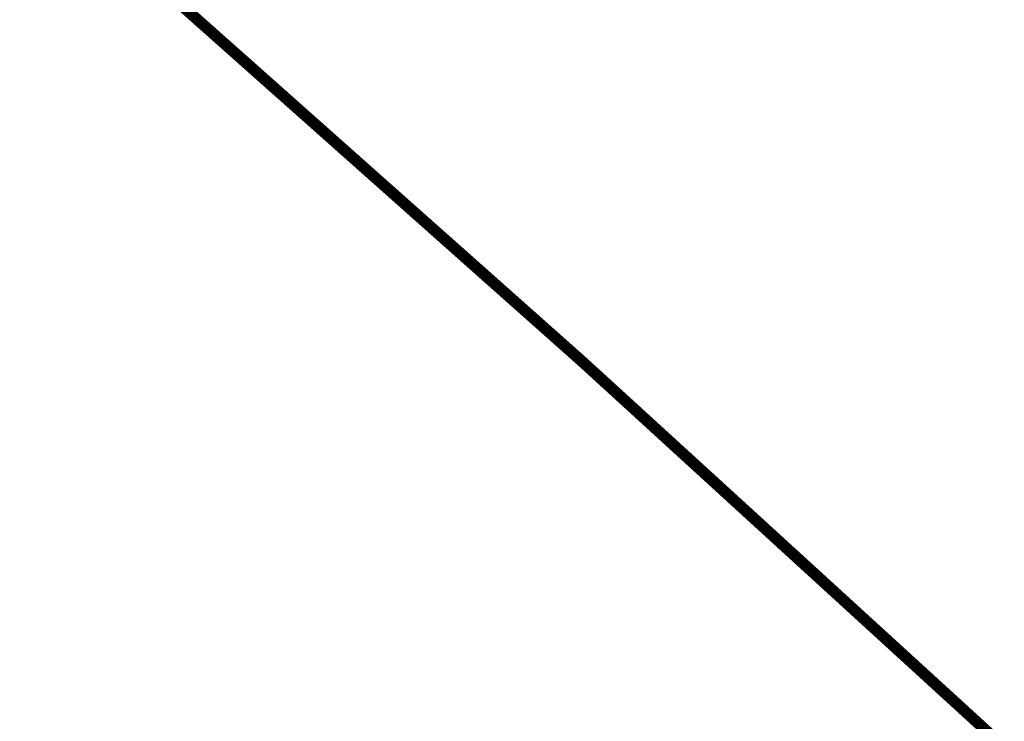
# Model space of a CAD drawing. Header units: millimetres. Extents: x 6567289036 to 6568990308, y 5976640423 to 5977332400.
# Tile 78 of 216: x 6568086943 to 6568112958, y 5976998603 to 5977017132. Entities that reach past the tile are written whole.
import ezdxf

# ---------------------------------------------------------------- set-up
doc = ezdxf.new("R2010")
doc.units = ezdxf.units.MM
doc.linetypes.add('ACAD_ISO10W100', pattern=[18, 12, -3, 0, -3])
doc.linetypes.add('HIDDEN2', pattern=[4.7625, 3.175, -1.5875])
doc.layers.add('_ZAKRES_OPRACOWANIA', color=182, linetype='HIDDEN2', lineweight=50)
picture_1 = doc.add_image_def('image2.jpg', size_in_pixel=(6997, 9782))

msp = doc.modelspace()

# ---------------------------------------------------------------- linework, layer by layer
at = {"layer": '_ZAKRES_OPRACOWANIA', "linetype": 'ACAD_ISO10W100', "ltscale": 0.3, "const_width": 300}
msp.add_lwpolyline([(6568032239.999999, 5976852049.999994), (6568025329.99998, 5976856729.999994), (6568023636.608104, 5976858270.489439), (6568041829.99999, 5976885390.000004), (6568003479.99999, 5976910719.999994), (6568013629.589919, 5976928375.224607), (6568014495.843036, 5976929754.15974), (6568028338.514824, 5976953585.160838), (6568034799.999999, 5976965239.999994), (6568044391.524034, 5976981002.424018), (6568045959.99999, 5976984620.000004), (6568048339.99999, 5976988730.000004), (6568057050.562544, 5977004454.047427), (6568062589.99999, 5977013369.999994), (6568072720.000009, 5977030929.999994), (6568073869.99999, 5977032920.000013), (6568101809.99999, 5977008099.999994), (6568113540.000009, 5976997390.000004)], dxfattribs=at)

# ---------------------------------------------------------------- pictures from other files: only their frames are drawn
at = {"color": 6, "lineweight": 30}
image = msp.add_image(picture_1, insert=(6567921000, 5976718000), size_in_units=(296500, 414515.220809), dxfattribs=at)
image.dxf.flags = 7

doc.saveas('drawing.dxf')
